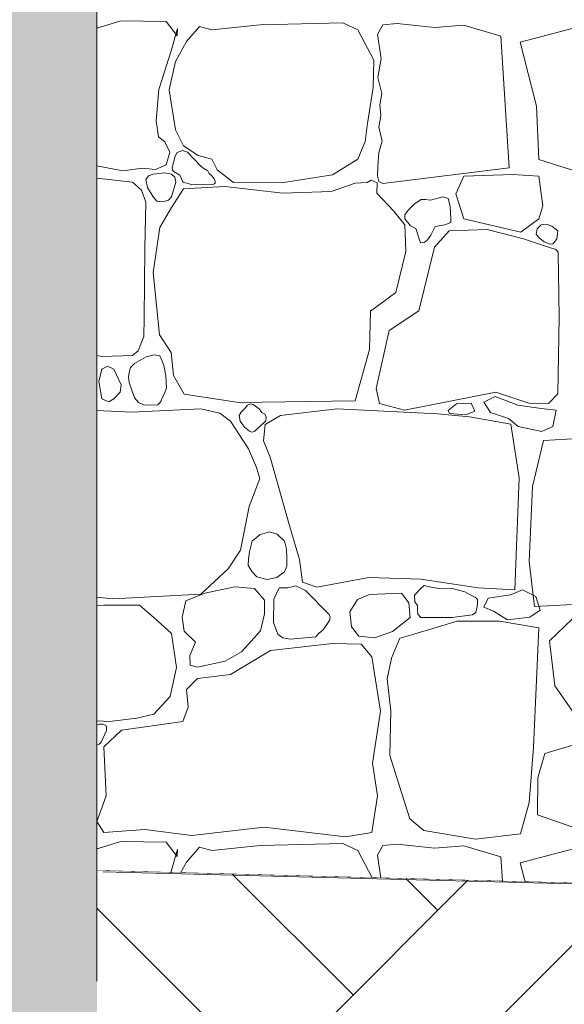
# Model space of a CAD drawing. Header units: millimetres. Extents: x 16408 to 141596, y -21057 to 26364.
# Tile 91 of 115: x 59757 to 60348, y -5525 to -4456. Entities that reach past the tile are written whole.
import ezdxf

# ---------------------------------------------------------------- set-up
doc = ezdxf.new("R2010")
doc.units = ezdxf.units.MM
doc.header["$MEASUREMENT"] = 0
doc.linetypes.add('Przerywana gęsta', pattern=[180, 120, -60])
doc.linetypes.add('Wipeout_Contour', pattern=[1000, 0, -1000])
doc.layers.add('0_Nr_pióra__1', color=7, linetype='Continuous', lineweight=13)
doc.layers.add('0_Nr_pióra__24', color=7, linetype='Continuous', lineweight=15)
doc.layers.add('0_Nr_pióra__101', color=7, linetype='Continuous', lineweight=5, true_color=0xb2b2b2)
doc.layers.add('_elementy3d_Nr_pióra__101', color=7, linetype='Continuous', lineweight=5, true_color=0xb2b2b2)
doc.layers.add('_elementy3d', color=7, linetype='Continuous')

# ---------------------------------------------------------------- blocks, each defined once
blk = doc.blocks.new('*X6')
at = {"layer": '_elementy3d_Nr_pióra__101', "color": 253, "linetype": 'Continuous', "lineweight": 5, "true_color": 0xb2b2b2}
for p, q in [((59866.6, -4457), (59841.8, -4464.7)), ((59915.6, -4457.7), (59866.6, -4457)), ((59927.8, -4473.3), (59915.6, -4457.7)), ((60107.3, -4459), (60017.7, -4461.2)), ((60123.9, -4466.9), (60107.3, -4459)), ((60300, -4480.1), (60383.9, -4458.2)), ((59841.8, -4464.7), (59840.5, -4464.5)), ((59921.3, -4489.4), (59928, -4465.4)), ((59928, -4465.4), (59927.8, -4473.3)), ((59952, -4463.2), (59937.7, -4479.5)), ((59965.4, -4466.9), (59952, -4463.2)), ((60017.7, -4461.2), (59965.4, -4466.9)), ((60141, -4499.6), (60123.9, -4466.9)), ((60150.9, -4461.4), (60144.9, -4471.9)), ((60166.5, -4459.9), (60150.9, -4461.4)), ((60206.9, -4464.2), (60166.5, -4459.9)), ((60238.6, -4461.7), (60206.9, -4464.2)), ((60279.1, -4473.8), (60238.6, -4461.7)), ((59937.7, -4479.5), (59925.8, -4501.1)), ((60144.9, -4471.9), (60148.9, -4498)), ((60287.8, -4616.5), (60279.1, -4473.8)), ((60317.7, -4549.5), (60300, -4480.1)), ((59907.7, -4531.5), (59921.3, -4489.4)), ((59925.8, -4501.1), (59919.1, -4532)), ((60140.3, -4529.3), (60141, -4499.6)), ((60148.9, -4498), (60145.6, -4518.5)), ((60145.6, -4518.5), (60149.6, -4536)), ((59904.7, -4565.5), (59907.7, -4531.5)), ((59919.1, -4532), (59926, -4575.4)), ((60133.8, -4570.7), (60140.3, -4529.3)), ((60149.6, -4536), (60147.7, -4548.1)), ((60147.7, -4548.1), (60148.8, -4560)), ((60320, -4607.6), (60317.7, -4549.5)), ((59907.4, -4582.8), (59904.7, -4565.5)), ((60148.8, -4560), (60146.6, -4572.5)), ((59926, -4575.4), (59934.4, -4592.7)), ((60131.8, -4588), (60133.8, -4570.7)), ((60146.6, -4572.5), (60150, -4587.7)), ((59914.4, -4588.3), (59907.4, -4582.8)), ((60123.9, -4607.3), (60131.8, -4588)), ((60150, -4587.7), (60146.5, -4600.1)), ((59919.6, -4599.6), (59914.4, -4588.3)), ((59933.6, -4598), (59927.6, -4600.1)), ((59938.9, -4599.6), (59933.6, -4598)), ((59934.4, -4592.7), (59950.5, -4603.4)), ((59915.6, -4613.3), (59919.6, -4599.6)), ((59925.4, -4603.9), (59922.2, -4616.2)), ((59927.6, -4600.1), (59925.4, -4603.9)), ((59953.4, -4614.9), (59938.9, -4599.6)), ((59950.5, -4603.4), (59965.4, -4607.3)), ((59965.4, -4607.3), (59971.1, -4619)), ((60096.2, -4624.4), (60123.9, -4607.3)), ((60146.5, -4600.1), (60145.5, -4615.2)), ((60408.9, -4635.5), (60320, -4607.6)), ((59840.5, -4614.5), (59868.6, -4620)), ((59868.6, -4620), (59889.9, -4617)), ((59889.9, -4617), (59904, -4618.5)), ((59904, -4618.5), (59915.6, -4613.3)), ((59922.2, -4616.2), (59922.4, -4619.3)), ((59922.4, -4619.3), (59924.3, -4621)), ((59956.5, -4617.2), (59953.4, -4614.9)), ((59960.8, -4620), (59956.5, -4617.2)), ((59962.3, -4622.7), (59960.8, -4620)), ((59971.1, -4619), (59988.7, -4632.6)), ((60145.5, -4615.2), (60144.9, -4625.8)), ((60150.9, -4633.6), (60287.8, -4616.5)), ((59879.2, -4632.3), (59840.5, -4628)), ((59896.4, -4625.5), (59893.6, -4629.4)), ((59893.6, -4629.4), (59895.4, -4637.9)), ((59901.5, -4623.4), (59896.4, -4625.5)), ((59914.1, -4622.1), (59901.5, -4623.4)), ((59921.6, -4623.4), (59914.1, -4622.1)), ((59925.2, -4626.8), (59921.6, -4623.4)), ((59924.3, -4621), (59930.4, -4624.7)), ((59926.1, -4632.2), (59925.2, -4626.8)), ((59930.4, -4624.7), (59934.3, -4632.7)), ((59965.4, -4625.4), (59962.3, -4622.7)), ((59967.7, -4628.6), (59965.4, -4625.4)), ((59968.9, -4631.2), (59967.7, -4628.6)), ((60040.7, -4633.1), (60096.2, -4624.4)), ((60138.2, -4630.2), (60133.8, -4632.5)), ((60144.6, -4632.9), (60138.2, -4630.2)), ((60144.9, -4625.8), (60146.6, -4631.4)), ((60238.6, -4625.8), (60230, -4644.8)), ((60292, -4623.8), (60238.6, -4625.8)), ((60320.3, -4625.8), (60292, -4623.8)), ((60324.4, -4658), (60320.3, -4625.8)), ((59888.8, -4640.8), (59879.2, -4632.3)), ((59893.8, -4653.8), (59888.8, -4640.8)), ((59895.4, -4637.9), (59901.5, -4648.2)), ((59921.6, -4648.2), (59926.1, -4632.2)), ((59934.4, -4639.3), (59921.6, -4659.8)), ((59934.3, -4632.7), (59939.9, -4633.8)), ((59979.5, -4636.8), (59934.4, -4639.3)), ((59939.9, -4633.8), (59943.2, -4635.2)), ((59943.2, -4635.2), (59948.1, -4634.9)), ((59948.1, -4634.9), (59967.5, -4634.3)), ((59967.5, -4634.3), (59969, -4633.2)), ((59969, -4633.2), (59968.9, -4631.2)), ((60042.4, -4644), (59979.5, -4636.8)), ((59988.7, -4632.6), (60040.7, -4633.1)), ((60120.7, -4633.3), (60094.7, -4642.2)), ((60133.8, -4632.5), (60120.7, -4633.3)), ((60144.2, -4644), (60144.6, -4632.9)), ((60146.6, -4631.4), (60150.9, -4633.6)), ((59901.5, -4648.2), (59905.5, -4652.8)), ((59912, -4653.5), (59918.1, -4651.6)), ((59918.1, -4651.6), (59921.6, -4648.2)), ((60094.7, -4642.2), (60042.4, -4644)), ((60162.6, -4663.5), (60144.2, -4644)), ((60192.4, -4651.2), (60185.1, -4655.8)), ((60197, -4651.1), (60192.4, -4651.2)), ((60202.7, -4651.7), (60197, -4651.1)), ((60216.1, -4648.2), (60202.7, -4651.7)), ((60221.7, -4650.1), (60216.1, -4648.2)), ((60223.9, -4658.4), (60221.7, -4650.1)), ((60230, -4644.8), (60238.6, -4671.9)), ((59892.5, -4704.2), (59893.8, -4653.8)), ((59905.5, -4652.8), (59912, -4653.5)), ((59921.6, -4659.8), (59908.7, -4681.6)), ((60178.4, -4662.5), (60174.9, -4667.7)), ((60185.1, -4655.8), (60178.4, -4662.5)), ((60224.8, -4672), (60223.9, -4658.4)), ((60320.3, -4671.9), (60324.4, -4658)), ((60174.9, -4678.7), (60162.6, -4663.5)), ((60174.9, -4667.7), (60174.9, -4671.9)), ((60174.9, -4671.9), (60180.8, -4679.5)), ((60224.6, -4676.1), (60224.8, -4672)), ((60238.6, -4671.9), (60300.5, -4686.5)), ((60300.5, -4686.5), (60320.3, -4671.9)), ((59908.7, -4681.6), (59901.5, -4730.4)), ((60175.9, -4707.6), (60174.9, -4678.7)), ((60180.8, -4679.5), (60186.8, -4682.5)), ((60186.8, -4682.5), (60190.5, -4694.8)), ((60202.8, -4689.9), (60207.7, -4680.5)), ((60207.7, -4680.5), (60218.3, -4678.7)), ((60218.3, -4678.7), (60224.6, -4676.1)), ((60264.1, -4683.6), (60223, -4685.1)), ((60303.7, -4693.8), (60264.1, -4683.6)), ((60317.2, -4688.6), (60318.2, -4682.8)), ((60318.2, -4682.8), (60322.6, -4678.7)), ((60322.6, -4678.7), (60328.6, -4678)), ((60328.6, -4678), (60334.2, -4680)), ((60334.2, -4680), (60340.8, -4685.1)), ((60190.5, -4694.8), (60191.9, -4698)), ((60195.8, -4697.6), (60199.3, -4694.9)), ((60199.3, -4694.9), (60202.8, -4689.9)), ((60223, -4685.1), (60207.1, -4702.9)), ((60330.5, -4702.9), (60303.7, -4693.8)), ((60320.3, -4692.4), (60317.2, -4688.6)), ((60325.8, -4697), (60320.3, -4692.4)), ((60339.7, -4693.6), (60337.1, -4697.3)), ((60340.8, -4685.1), (60339.7, -4693.6)), ((59891.8, -4779.6), (59892.5, -4704.2)), ((60207.1, -4702.9), (60189.8, -4771.8)), ((60191.9, -4698), (60195.8, -4697.6)), ((60332.5, -4699.4), (60325.8, -4697)), ((60338.5, -4705.2), (60330.5, -4702.9)), ((60335.5, -4699.1), (60332.5, -4699.4)), ((60337.1, -4697.3), (60335.5, -4699.1)), ((60341.1, -4708.2), (60338.5, -4705.2)), ((60164.8, -4752), (60175.9, -4707.6)), ((60341.1, -4710.6), (60341.1, -4708.2)), ((60341.4, -4730.9), (60341.1, -4710.6)), ((59901.5, -4730.4), (59908.4, -4798)), ((60342.4, -4778.7), (60341.4, -4730.9)), ((60137.3, -4772.3), (60164.8, -4752)), ((59891.3, -4799.7), (59891.8, -4779.6)), ((60136.3, -4814.1), (60137.3, -4772.3)), ((60189.8, -4771.8), (60157.6, -4793.3)), ((60340.9, -4862.2), (60342.4, -4778.7)), ((59885.3, -4815.5), (59891.3, -4799.7)), ((59908.4, -4798), (59921.3, -4817.1)), ((60157.6, -4793.3), (60143.5, -4856.5)), ((59840.5, -4820.4), (59846.1, -4821.7)), ((59846.1, -4821.7), (59879.2, -4820.6)), ((59879.2, -4820.6), (59885.3, -4815.5)), ((59893.9, -4821.8), (59881.2, -4829.2)), ((59902.7, -4819.8), (59893.9, -4821.8)), ((59908.9, -4820.7), (59902.7, -4819.8)), ((59911.4, -4826.8), (59908.9, -4820.7)), ((59921.3, -4817.1), (59923.8, -4842.1)), ((60120.7, -4869.6), (60136.3, -4814.1)), ((59851.9, -4832.2), (59845.8, -4835.4)), ((59858.9, -4835.4), (59851.9, -4832.2)), ((59877.1, -4833.5), (59875.6, -4838.9)), ((59881.2, -4829.2), (59877.1, -4833.5)), ((59913.2, -4831.4), (59911.4, -4826.8)), ((59915.3, -4842.7), (59913.2, -4831.4)), ((59845.8, -4835.4), (59842.6, -4848.6)), ((59866.8, -4852.3), (59858.9, -4835.4)), ((59875.6, -4838.9), (59874.8, -4844.1)), ((59874.8, -4844.1), (59875.7, -4850)), ((59915.9, -4856), (59915.3, -4842.7)), ((59923.8, -4842.1), (59935.4, -4862.4)), ((59842.6, -4848.6), (59845.8, -4867.6)), ((59865.6, -4860.2), (59866.8, -4852.3)), ((59875.7, -4850), (59881.2, -4866.4)), ((59858.9, -4867.6), (59865.6, -4860.2)), ((59911.4, -4866.4), (59913.6, -4862.6)), ((59913.6, -4862.6), (59915.9, -4856)), ((59935.4, -4862.4), (59994.6, -4871.6)), ((60143.5, -4856.5), (60147.2, -4872.6)), ((60174.4, -4880), (60273.5, -4860.2)), ((60272.6, -4864.9), (60260.5, -4871.1)), ((60297.3, -4874.4), (60272.6, -4864.9)), ((60273.5, -4860.2), (60309.2, -4872.1)), ((60330.5, -4872.6), (60340.9, -4862.2)), ((59845.8, -4867.6), (59853.6, -4870.9)), ((59853.6, -4870.9), (59858.9, -4867.6)), ((59881.2, -4866.4), (59885.8, -4871.4)), ((59885.8, -4871.4), (59891.1, -4874.2)), ((59891.1, -4874.2), (59898.5, -4874.3)), ((59898.5, -4874.3), (59906.7, -4874.1)), ((59906.7, -4874.1), (59908.4, -4872.1)), ((59908.4, -4872.1), (59910.2, -4869.7)), ((59910.2, -4869.7), (59911.4, -4866.4)), ((59994.6, -4871.6), (60120.7, -4869.6)), ((60003.9, -4874.3), (60000.6, -4878.5)), ((60007.1, -4872.9), (60003.9, -4874.3)), ((60010.2, -4873.6), (60007.1, -4872.9)), ((60016.7, -4878.5), (60010.2, -4873.6)), ((60147.2, -4872.6), (60174.4, -4880)), ((60221.7, -4880.2), (60230.8, -4872.9)), ((60230.8, -4872.9), (60246.7, -4872.3)), ((60246.7, -4872.3), (60250.8, -4881.1)), ((60260.5, -4871.1), (60267.6, -4882.3)), ((60322.7, -4877.9), (60297.3, -4874.4)), ((60309.2, -4872.1), (60330.5, -4872.6)), ((59878, -4882.2), (59840.5, -4880.2)), ((59953.4, -4878.5), (59878, -4882.2)), ((59974.1, -4883), (59953.4, -4878.5)), ((59985.5, -4891.9), (59974.1, -4883)), ((59997, -4882.2), (59994.9, -4885.5)), ((59994.9, -4885.5), (59996, -4891.7)), ((60000.6, -4878.5), (59997, -4882.2)), ((60019.4, -4882.4), (60016.7, -4878.5)), ((60022.4, -4884), (60019.4, -4882.4)), ((60024.3, -4887.2), (60022.4, -4884)), ((60039.7, -4885.7), (60023.1, -4895.6)), ((60023.7, -4891.5), (60024.3, -4887.2)), ((60100.9, -4878.5), (60039.7, -4885.7)), ((60210.1, -4884), (60100.9, -4878.5)), ((60245, -4887.2), (60210.1, -4884)), ((60223.2, -4883.5), (60221.7, -4880.2)), ((60241.1, -4885), (60223.2, -4883.5)), ((60250.8, -4881.1), (60241.1, -4885)), ((60289.8, -4895.1), (60245, -4887.2)), ((60267.6, -4882.3), (60287.3, -4888.8)), ((60339.1, -4879.7), (60322.7, -4877.9)), ((60335.3, -4897.6), (60339.1, -4879.7)), ((60005, -4921.9), (59985.5, -4891.9)), ((59996, -4891.7), (60000.6, -4898.3)), ((60016.7, -4898.3), (60023.7, -4891.5)), ((60023.1, -4895.6), (60021.4, -4913.2)), ((60287.3, -4888.8), (60297.6, -4897.6)), ((60298.8, -4953.3), (60289.8, -4895.1)), ((60297.6, -4897.6), (60323.5, -4902.9)), ((60323.5, -4902.9), (60335.3, -4897.6)), ((60000.6, -4898.3), (60006.2, -4902.8)), ((60006.2, -4902.8), (60009, -4903.6)), ((60009, -4903.6), (60011.9, -4902.7)), ((60011.9, -4902.7), (60014, -4900.6)), ((60014, -4900.6), (60016.7, -4898.3)), ((60021.4, -4913.2), (60028.4, -4930.8)), ((60325.1, -4912.9), (60313.4, -4962.7)), ((60369.9, -4910.2), (60325.1, -4912.9)), ((60013.7, -4942.2), (60005, -4921.9)), ((60028.4, -4930.8), (60049.9, -5006.6)), ((60017.2, -4954.1), (60013.7, -4942.2)), ((60005.8, -4984.5), (60017.2, -4954.1)), ((60294.1, -5074.9), (60298.8, -4953.3)), ((60313.4, -4962.7), (60309.5, -5044.1)), ((59996.4, -5032.1), (60005.8, -4984.5)), ((60017.6, -5015.1), (60008.9, -5022.2)), ((60027.9, -5012.2), (60017.6, -5015.1)), ((60036.1, -5014.6), (60027.9, -5012.2)), ((60044.1, -5022.2), (60036.1, -5014.6)), ((60049.9, -5006.6), (60060.3, -5042.2)), ((60008.9, -5022.2), (60006.1, -5033.9)), ((60046.4, -5030.8), (60044.1, -5022.2)), ((59983, -5052.2), (59996.4, -5032.1)), ((60006.1, -5033.9), (60004.9, -5041.2)), ((60046.7, -5040.2), (60046.4, -5030.8)), ((60004.9, -5041.2), (60004.8, -5048.6)), ((60046.7, -5049.2), (60046.7, -5040.2)), ((60060.3, -5042.2), (60063.7, -5066.8)), ((60309.5, -5044.1), (60315.5, -5093.1)), ((59953.4, -5079.9), (59983, -5052.2)), ((60004.8, -5048.6), (60008.9, -5055.4)), ((60008.9, -5055.4), (60014.1, -5061)), ((60035.9, -5061.7), (60044.1, -5055.4)), ((60044.1, -5055.4), (60046.7, -5049.2)), ((60014.1, -5061), (60025.2, -5063.8)), ((60025.2, -5063.8), (60035.9, -5061.7)), ((60063.7, -5066.8), (60079.3, -5072)), ((60079.3, -5072), (60135.8, -5061.6)), ((60135.8, -5061.6), (60192, -5063.5)), ((60192, -5063.5), (60254.2, -5073)), ((59857.9, -5084.8), (59953.4, -5079.9)), ((59957.5, -5078.7), (59936.9, -5086.8)), ((59990.4, -5071.7), (59957.5, -5078.7)), ((60011.5, -5073.5), (59990.4, -5071.7)), ((60022.6, -5086.3), (60011.5, -5073.5)), ((60038.2, -5072.7), (60032.7, -5085.1)), ((60047.9, -5073), (60038.2, -5072.7)), ((60056.6, -5070.8), (60047.9, -5073)), ((60067, -5075.9), (60056.6, -5070.8)), ((60092.7, -5101.7), (60067, -5075.9)), ((60171, -5078.7), (60136.3, -5080.1)), ((60179.1, -5089.3), (60171, -5078.7)), ((60192, -5073.7), (60185.1, -5080.9)), ((60195.6, -5070.3), (60192, -5073.7)), ((60203.4, -5072.1), (60195.6, -5070.3)), ((60214.1, -5073.9), (60203.4, -5072.1)), ((60226.2, -5073.7), (60214.1, -5073.9)), ((60239.9, -5077.3), (60226.2, -5073.7)), ((60245.8, -5080.6), (60239.9, -5077.3)), ((60254.2, -5073), (60294.1, -5074.9)), ((60289.5, -5080.6), (60302.5, -5075.2)), ((60302.5, -5075.2), (60316.9, -5082.4)), ((59840.5, -5083), (59857.9, -5084.8)), ((59936.9, -5086.8), (59933.2, -5104.8)), ((60022.4, -5101.2), (60022.6, -5086.3)), ((60032.7, -5085.1), (60032.3, -5110.6)), ((60123.4, -5085.6), (60115.1, -5099)), ((60136.3, -5080.1), (60123.4, -5085.6)), ((60180.5, -5104.9), (60179.1, -5089.3)), ((60185.1, -5080.9), (60185.7, -5088)), ((60185.7, -5088), (60188.6, -5092.1)), ((60251.4, -5083.3), (60245.8, -5080.6)), ((60253.5, -5085.6), (60251.4, -5083.3)), ((60253.5, -5090.8), (60253.5, -5085.6)), ((60260.6, -5094), (60265.3, -5084.2)), ((60265.3, -5084.2), (60289.5, -5080.6)), ((60315.5, -5093.1), (60404.2, -5088.6)), ((60316.9, -5082.4), (60321.6, -5097.2)), ((59848.2, -5091.5), (59840.5, -5091.9)), ((59886.9, -5091.8), (59848.2, -5091.5)), ((59902.2, -5105.2), (59886.9, -5091.8)), ((60018.1, -5119.6), (60022.4, -5101.2)), ((60115.1, -5099), (60116.7, -5115.1)), ((60188.6, -5092.1), (60188.5, -5096.5)), ((60188.5, -5096.5), (60189, -5101.6)), ((60248, -5102.2), (60251.9, -5099.6)), ((60251.9, -5099.6), (60253, -5094.7)), ((60253, -5094.7), (60253.5, -5090.8)), ((60271, -5098.3), (60260.6, -5094)), ((60286.2, -5107.7), (60271, -5098.3)), ((60321.6, -5097.2), (60310.4, -5104.8)), ((60364.9, -5098.6), (60331.6, -5130.3)), ((59921.6, -5122.5), (59902.2, -5105.2)), ((59933.2, -5104.8), (59935.2, -5119.8)), ((60032.3, -5110.6), (60036.8, -5123.1)), ((60090.2, -5112.7), (60093.1, -5108.5)), ((60093.7, -5104.3), (60092.7, -5101.7)), ((60093.1, -5108.5), (60093.7, -5104.3)), ((60161.3, -5120.3), (60180.5, -5104.9)), ((60189, -5101.6), (60192, -5104.9)), ((60192, -5104.9), (60226.2, -5104.9)), ((60231.4, -5109.1), (60208.6, -5116.1)), ((60226.2, -5104.9), (60248, -5102.2)), ((60254.4, -5109.1), (60231.4, -5109.1)), ((60277.5, -5109.1), (60254.4, -5109.1)), ((60320.1, -5116.2), (60277.5, -5109.1)), ((60310.4, -5104.8), (60286.2, -5107.7)), ((59926.8, -5159.4), (59921.6, -5122.5)), ((59935.2, -5119.8), (59947.6, -5131.9)), ((59997.6, -5142.3), (60018.1, -5119.6)), ((60078.1, -5126), (60081.9, -5121.8)), ((60081.8, -5122), (60086, -5118.3)), ((60086, -5118.3), (60090.2, -5112.7)), ((60116.7, -5115.1), (60124.7, -5125.2)), ((60141.7, -5127), (60161.3, -5120.3)), ((60208.6, -5116.1), (60184.6, -5123)), ((60314.4, -5245.8), (60320.1, -5116.2)), ((59947.6, -5131.9), (59941.4, -5146.5)), ((60096.4, -5133.4), (60029.1, -5140.8)), ((60036.8, -5123.1), (60042.5, -5127.3)), ((60042.5, -5127.3), (60050.4, -5128.7)), ((60050.4, -5128.7), (60078.1, -5126)), ((60127.4, -5133.9), (60096.4, -5133.4)), ((60124.7, -5125.2), (60141.7, -5127)), ((60169.2, -5127.6), (60160.2, -5149.1)), ((60184.6, -5123), (60169.2, -5127.6)), ((60331.6, -5130.3), (60337.5, -5179.3)), ((59979.8, -5152.5), (59997.6, -5142.3)), ((60029.1, -5140.8), (59985.7, -5167.1)), ((60138.8, -5147.7), (60127.4, -5133.9)), ((59941.4, -5146.5), (59941.6, -5156.9)), ((59949.6, -5159.2), (59979.8, -5152.5)), ((60148.4, -5206.7), (60138.8, -5147.7)), ((60160.2, -5149.1), (60155.6, -5171.7)), ((59920.1, -5190.9), (59926.8, -5159.4)), ((59941.6, -5156.9), (59949.6, -5159.2)), ((59949.6, -5171.3), (59937.9, -5183.2)), ((59985.7, -5167.1), (59949.6, -5171.3)), ((60155.6, -5171.7), (60159.5, -5206.5)), ((59937.9, -5183.2), (59939.6, -5202.5)), ((60337.5, -5179.3), (60364.9, -5218.6)), ((59902.2, -5210.2), (59920.1, -5190.9)), ((59939.6, -5202.5), (59933.9, -5218.1)), ((60139.8, -5263.2), (60148.4, -5206.7)), ((60159.5, -5206.5), (60158.6, -5255)), ((59840.5, -5217.4), (59854.2, -5217.9)), ((59854.2, -5217.9), (59883.7, -5214.4)), ((59933.9, -5218.1), (59867.1, -5227.3)), ((59883.7, -5214.4), (59902.2, -5210.2)), ((59842.9, -5220.9), (59840.5, -5221.4)), ((59847, -5221.1), (59842.9, -5220.9)), ((59845.2, -5240.6), (59851, -5227.7)), ((59848.3, -5221.6), (59847, -5221.1)), ((59867.1, -5227.3), (59848.2, -5245.6)), ((59850.3, -5221.9), (59848.3, -5221.6)), ((59850.9, -5224.3), (59850.3, -5221.9)), ((59851, -5227.7), (59850.9, -5224.3)), ((60382.1, -5236.2), (60326.6, -5252.8)), ((59840.5, -5243.2), (59843, -5242.8)), ((59843, -5242.8), (59845.2, -5240.6)), ((59848.2, -5245.6), (59850.5, -5298.6)), ((60309.7, -5305.9), (60314.4, -5245.8)), ((60158.6, -5255), (60180.1, -5323.6)), ((60326.6, -5252.8), (60319.1, -5279.2)), ((60145, -5298.6), (60139.8, -5263.2)), ((60319.1, -5279.2), (60318.6, -5319.5)), ((59850.5, -5298.6), (59840.6, -5326.8)), ((60138.8, -5338.5), (60145, -5298.6)), ((60300.3, -5340), (60309.7, -5305.9)), ((60180.1, -5323.6), (60195.5, -5336.5)), ((60318.6, -5319.5), (60382.1, -5341.7)), ((59840.6, -5326.8), (59848.2, -5338.5)), ((59848.2, -5338.5), (59892.6, -5335.3)), ((59892.6, -5335.3), (59943.6, -5341.7)), ((59943.6, -5341.7), (60021.9, -5332.8)), ((60021.9, -5332.8), (60110.5, -5343.4)), ((60195.5, -5336.5), (60251.5, -5345.9)), ((60110.5, -5343.4), (60138.8, -5338.5)), ((60251.5, -5345.9), (60300.3, -5340)), ((59841.8, -5356.1), (59840.5, -5355.9)), ((59866.6, -5348.4), (59841.8, -5356.1)), ((59915.6, -5349.1), (59866.6, -5348.4)), ((59927.8, -5364.7), (59915.6, -5349.1)), ((59921.3, -5380.8), (59928, -5356.8)), ((59928, -5356.8), (59927.8, -5364.7)), ((59952, -5354.6), (59937.7, -5370.9)), ((59965.4, -5358.3), (59952, -5354.6)), ((60017.7, -5352.6), (59965.4, -5358.3)), ((60107.3, -5350.4), (60017.7, -5352.6)), ((60123.9, -5358.3), (60107.3, -5350.4)), ((60150.9, -5352.8), (60144.9, -5363.3)), ((60166.5, -5351.3), (60150.9, -5352.8)), ((60206.9, -5355.6), (60166.5, -5351.3)), ((60238.6, -5353.1), (60206.9, -5355.6)), ((60279.1, -5365.2), (60238.6, -5353.1)), ((60300, -5371.5), (60383.9, -5349.6)), ((60139.4, -5387.8), (60123.9, -5358.3)), ((60144.9, -5363.3), (60148.7, -5388.1)), ((60280.7, -5391.6), (60279.1, -5365.2)), ((59937.7, -5370.9), (59931.3, -5382.4)), ((60305.3, -5392.2), (60300, -5371.5)), ((59920.9, -5382.1), (59921.3, -5380.8))]:
    blk.add_line(p, q, dxfattribs=at)
for p in [(59915.6, -4613.3), (60338.5, -4705.2), (59845.8, -4835.4), (59858.9, -4867.6), (60016.7, -4898.3)]:
    blk.add_point(p, dxfattribs=at)
blk = doc.blocks.new('Wypełnienie_3_1', base_point=(0, 0))
at = {"color": 254, "linetype": 'Wipeout_Contour', "lineweight": 0, "ltscale": 312903.522761}
blk.add_wipeout([(63218.7, -5468.7), (64586.2, -5504.4), (64586.2, -2730), (59840.5, -2730), (59840.5, -5380)], dxfattribs=at).dxf.layer = '_elementy3d'
at = {"layer": '_elementy3d_Nr_pióra__101', "color": 253, "linetype": 'Continuous', "lineweight": 5, "true_color": 0xb2b2b2, "flags": 128}
blk.add_lwpolyline([(63218.7, -5468.7), (64586.2, -5504.4), (64586.2, -2730), (59840.5, -2730), (59840.5, -5380)], close=True, dxfattribs=at)
at = {"layer": '_elementy3d_Nr_pióra__101', "color": 253, "linetype": 'Continuous', "lineweight": 5, "true_color": 0xb2b2b2}
blk.add_blockref('*X6', (0, 0), dxfattribs=at)

msp = doc.modelspace()

# ---------------------------------------------------------------- block references
at = {"layer": '_elementy3d_Nr_pióra__101', "color": 253, "linetype": 'Continuous', "lineweight": 5, "true_color": 0xb2b2b2}
msp.add_blockref('Wypełnienie_3_1', (0, 0), dxfattribs=at)

# ---------------------------------------------------------------- next in the draw order: hatches: boundary and pattern name
at = {"layer": '_elementy3d_Nr_pióra__101', "linetype": 'Continuous', "lineweight": 0, "true_color": 0x353535}
msp.add_hatch(color=250, dxfattribs=at).paths.add_polyline_path([(58325.8, -6533.6), (59840.5, -6533.6), (59840.5, -2016.9), (58625.9, -2016.9), (58625.9, -880), (58325.8, -880)])

# ---------------------------------------------------------------- next in the draw order: wipeouts: each hides what was drawn before it
at = {"color": 254, "linetype": 'Wipeout_Contour', "lineweight": 0, "ltscale": 378728.535652}
msp.add_wipeout([(59840.5, -6533.6), (64586.2, -6533.6), (64586.2, -5565.7), (64586.2, -5504.4), (63654.2, -5480), (59840.5, -5380)], dxfattribs=at)

# ---------------------------------------------------------------- next in the draw order: hatches: boundary and pattern name
at = {"layer": '0_Nr_pióra__101', "linetype": 'Continuous', "lineweight": 5, "true_color": 0xb2b2b2}
h = msp.add_hatch(dxfattribs=at)
h.set_pattern_fill('Grunt_0001', color=253, style=0, pattern_type=2)
h.set_pattern_definition([(45, (0, 0), (-275.7716, 275.7716), []), (45, (-91.9, 91.9), (-551.543, 551.543), []), (45, (-183.85, 183.85), (-551.543, 551.543), []), (135, (-275.77, 275.77), (91.92388, 91.92388), [390, -390])])
h.paths.add_polyline_path([(59840.5, -6533.6), (64586.2, -6533.6), (64586.2, -5565.7), (64586.2, -5504.4), (63654.2, -5480), (59840.5, -5380)])

# ---------------------------------------------------------------- next in the draw order: linework, layer by layer
at = {"layer": '0_Nr_pióra__1', "color": 7, "linetype": 'Continuous', "lineweight": 13}
msp.add_line((59847.5, -5381.3), (63654.2, -5480), dxfattribs=at)
at = {"layer": '0_Nr_pióra__24', "color": 7, "linetype": 'Przerywana gęsta', "lineweight": 15}
msp.add_line((59840.5, -5380), (59840.5, -6533.6), dxfattribs=at)
at = {"layer": '0_Nr_pióra__24', "color": 7, "linetype": 'Continuous', "lineweight": 15}
msp.add_lwpolyline([(58325.8, -880), (58625.9, -880), (58625.9, -2016.9), (59840.5, -2016.9), (59840.5, -5380)], dxfattribs=at)

doc.saveas('drawing.dxf')
